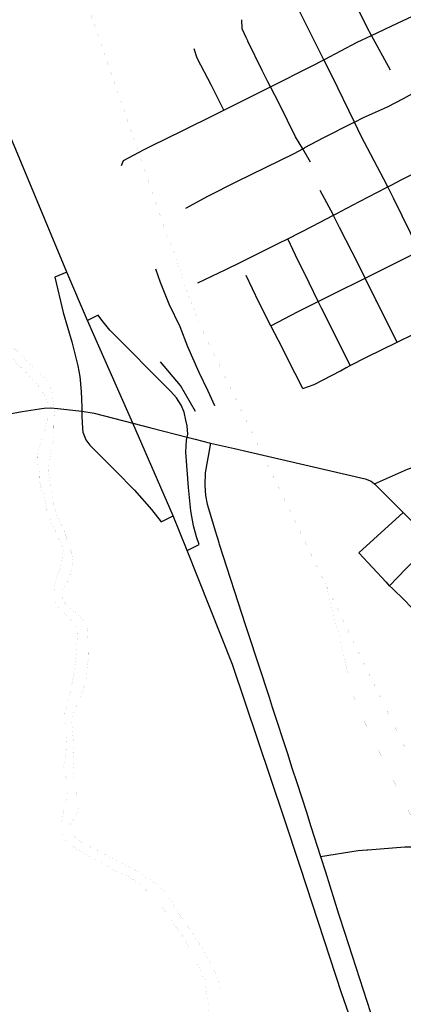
# Model space of a CAD drawing. Header units: feet. Extents: x 2045852 to 2423567, y 671180 to 1091522.
# Tile 75 of 101: x 2247620 to 2250161, y 918346 to 924868. Entities that reach past the tile are written whole.
import ezdxf

# ---------------------------------------------------------------- set-up
doc = ezdxf.new("R2010")
doc.units = ezdxf.units.FT
doc.header["$MEASUREMENT"] = 0
doc.linetypes.add('rr2', pattern=[0])
doc.linetypes.add('stream', pattern=[1.4, 0.7, -0.1, 0.1, -0.1, 0.1, -0.1, 0.1, -0.1])
for name, color, linetype in [('GM_X_City_Street', 7, 'Continuous'), ('GM_X_County_Road', 3, 'Continuous'), ('GM_X_Interchange_Ramps', 1, 'Continuous'), ('GM_X_Interstate_Route', 1, 'Continuous'), ('GM_X_Major_River', 5, 'stream'), ('GM_X_Rail_Line', 7, 'rr2'), ('GM_X_State_Route', 1, 'Continuous')]:
    doc.layers.add(name, color=color, linetype=linetype)

msp = doc.modelspace()

# ---------------------------------------------------------------- linework, layer by layer
at = {"layer": 'GM_X_City_Street', "flags": 128}
for points in [[(2249950.9, 924764.3), (2249922.2, 924817), (2249736.2, 925196.9), (2249676.7, 925318.4), (2249579.4, 925514.4)], [(2250053.7, 923768.8), (2249883, 924096.9), (2249837.9, 924189.3), (2249688.9, 924494.8), (2249635.7, 924601.4), (2249418, 925037.7), (2249315.6, 925242.8), (2249251.3, 925371.9), (2249237.2, 925400.1)], [(2248646.8, 924108.6), (2248972.2, 924269.5), (2249281.1, 924424), (2249552.6, 924559.9), (2249635.7, 924601.4), (2249639.8, 924603.4), (2249856.4, 924719.7), (2249950.9, 924764.3), (2250121.8, 924844.8), (2250220.9, 924892.3), (2250408.2, 925009.2)], [(2249131.6, 924726.5), (2249131.1, 924727.6), (2249120.2, 924750.4), (2249093.3, 924808), (2249090.4, 924868.1)], [(2250076.6, 924532.8), (2249950.9, 924764.3)], [(2249264.1, 924456.9), (2249225.4, 924531.7), (2249131.6, 924726.5)], [(2248972.2, 924269.5), (2248891, 924432.4), (2248796.3, 924613.3), (2248775.4, 924675)], [(2249833.6, 924187.2), (2249837.9, 924189.3), (2249897.9, 924219.4), (2250056.8, 924291.9), (2250161.4, 924345.6), (2250286.9, 924413.6), (2250477.5, 924504.6), (2250617.1, 924588.7)], [(2249494.5, 924012.6), (2249447.9, 924092.4), (2249340.7, 924309.1), (2249281.1, 924424), (2249264.6, 924456), (2249264.1, 924456.9)], [(2249509.8, 924020.7), (2249630, 924085.1), (2249832.1, 924186.4), (2249833.6, 924187.2)], [(2248293.6, 923903), (2248307, 923935.8), (2248444.1, 924008.3), (2248645.7, 924108), (2248646.8, 924108.6)], [(2248721.2, 923620.7), (2248869.9, 923701.1), (2249058.5, 923796.1), (2249437.6, 923982.1), (2249494.5, 924012.6), (2249509.2, 924020.4), (2249509.8, 924020.7)], [(2249546.4, 923923.6), (2249494.5, 924012.6)], [(2250079.7, 923772.6), (2250150.7, 923809.3), (2250367.8, 923917.6), (2250373.9, 923920.6), (2250410.4, 923938.8)], [(2249698.6, 923573.3), (2249611.2, 923736.4)], [(2249746.1, 923598.5), (2249871.2, 923664.8), (2250049.9, 923757.2), (2250057.7, 923761.2), (2250079.7, 923772.6)], [(2250266.4, 923339), (2250097.2, 923685.2), (2250057.7, 923761.2), (2250053.9, 923768.5), (2250053.7, 923768.8)], [(2248800.2, 923125.6), (2248984.7, 923212.5), (2249079.9, 923260), (2249335.8, 923388.2), (2249395.1, 923417.7), (2249559.9, 923499.8), (2249698.6, 923573.3), (2249729.3, 923589.5), (2249746.1, 923598.5)], [(2249979.8, 923012.8), (2249908.6, 923156.5), (2249864.5, 923245.5), (2249738.9, 923492), (2249708.3, 923554.2), (2249701.7, 923567.5), (2249698.6, 923573.3)], [(2249507, 923186.6), (2249446.9, 923307.7), (2249395.1, 923417.7)], [(2249552, 922979.4), (2249570.1, 922988.5), (2249596.9, 923002), (2249694.7, 923051.2), (2249908.6, 923156.5), (2250018, 923210.3), (2250227, 923315.8)], [(2249784.2, 922564), (2249808.5, 922576.9), (2249917, 922633.9), (2250120.2, 922732.5), (2250228.4, 922784.9), (2250424.6, 922882.7), (2250551.7, 922946.1), (2250788, 923065.6), (2250894.8, 923119.7), (2251111.1, 923221.1), (2251266.6, 923294.8)], [(2248913.3, 922310.2), (2248912.8, 922311.4), (2248868.3, 922408.6), (2248809, 922530.2), (2248733, 922701.8), (2248683.6, 922833.5), (2248609.9, 922983.1), (2248552.3, 923126.7), (2248521.7, 923215.3), (2248521.4, 923216.1)], [(2249496.5, 922425.2), (2249445, 922524.5), (2249333.7, 922743.1), (2249284.3, 922840.5), (2249203.9, 922997.5), (2249119.2, 923174.5)], [(2249808.5, 922576.9), (2249708.9, 922779), (2249618.2, 922957.8), (2249596.9, 923002), (2249537.7, 923124.9), (2249508.2, 923184.3), (2249507, 923186.6)], [(2250120.2, 922732.5), (2250019.2, 922933.4), (2249982.8, 923006.8), (2249979.8, 923012.8)], [(2249284.3, 922840.5), (2249464.7, 922935.4), (2249552, 922979.4)], [(2248785.5, 922272.6), (2248685.1, 922445.4), (2248552.7, 922601.7)], [(2249496.5, 922425.2), (2249570, 922452.3), (2249744.5, 922543.2), (2249782.8, 922563.3), (2249784.2, 922564)], [(2249969.5, 921794.1), (2250188.2, 921891), (2250496.3, 921999.9), (2250689.1, 922063.4), (2250933.7, 922148.8), (2251140.5, 922218.1), (2251198.3, 922238.4), (2251331.3, 922285.1), (2251508.3, 922341.9), (2251714.3, 922418.6)], [(2250070.7, 921119.3), (2250178.4, 921231.8), (2250298.4, 921353.9), (2250353.6, 921410.3), (2250501, 921561.3), (2250505, 921565.3), (2250715.5, 921782.9), (2250830.9, 921897.5)], [(2249867, 921337.2), (2250160.9, 921602.9)], [(2250049.7, 921141.7), (2250048.5, 921143), (2249867, 921337.2)], [(2250387, 920797.9), (2250386.3, 920798.6), (2250336.2, 920847.7), (2250169.6, 921023.4), (2250088.5, 921100.3), (2250070.7, 921119.3), (2250049.7, 921141.7)], [(2249926.2, 919370.1), (2250172.3, 919390.3), (2250374.5, 919388.5), (2250626.9, 919369.3), (2250741.2, 919344.4), (2250746.6, 919343.9), (2250969.9, 919321.1), (2251124.6, 919329.7), (2251269.2, 919369.2), (2251373.4, 919426.9), (2251459.9, 919488.7), (2251463.9, 919491.6), (2251464.4, 919492.1)]]:
    msp.add_lwpolyline(points, dxfattribs=at)
at = {"layer": 'GM_X_County_Road', "flags": 128}
msp.add_lwpolyline([(2249612.6, 919325.1), (2249862.3, 919364.9), (2249919.2, 919369.5), (2249926.2, 919370.1)], dxfattribs=at)
at = {"layer": 'GM_X_Interchange_Ramps', "flags": 128}
for points in [[(2247931.5, 923194.9), (2247852.1, 923161.9), (2247907.6, 922927.7), (2247966, 922734.4), (2248005.7, 922576.5), (2248017.8, 922504.4), (2248026.5, 922405.4), (2248031.5, 922302.5), (2248032, 922275)], [(2248728.7, 922102.6), (2248733.1, 922122.9), (2248729.4, 922177), (2248721.2, 922216.5), (2248708.7, 922267.7), (2248689.9, 922314.4), (2248658.8, 922363.2), (2248621.6, 922405.3), (2248218, 922811.7), (2248163.9, 922877.4), (2248140.1, 922911.9), (2248069.6, 922876.3)], [(2248032, 922275), (2248032.4, 922243), (2248036.3, 922160.9), (2248039, 922136.8), (2248047, 922113.2), (2248058.4, 922085.6), (2248083.5, 922051), (2248114.1, 922020.5), (2248255.1, 921879.4), (2248379.4, 921752.9), (2248493.8, 921624.1), (2248556.4, 921543.2), (2248636.9, 921582.1)], [(2248728.3, 921352.7), (2248807.7, 921391.3), (2248792, 921442.8), (2248771.5, 921514.7), (2248753.3, 921615.5), (2248738.5, 921770.5), (2248720.9, 922003.9), (2248724.4, 922083.5), (2248728.7, 922102.6)]]:
    msp.add_lwpolyline(points, dxfattribs=at)
at = {"layer": 'GM_X_Interstate_Route', "flags": 128}
for points in [[(2248369.5, 922196.5), (2248369.5, 922196.5), (2248069.6, 922876.3), (2247931.5, 923194.9), (2247527.7, 924166.2)], [(2249480, 919251.6), (2249370.7, 919585.5), (2249029.1, 920597.2), (2248728.3, 921352.7), (2248636.9, 921582.1), (2248369.5, 922196.5)], [(2250238.9, 917096.4), (2250165, 917276.3), (2250011.2, 917678), (2249753.4, 918416.1), (2249480, 919251.6)]]:
    msp.add_lwpolyline(points, dxfattribs=at)
at = {"layer": 'GM_X_Major_River', "ltscale": 0.333, "const_width": 0.18, "flags": 128}
for points in [[(2248066.6, 920496.5), (2248060.3, 920514.4), (2248065.4, 920566.5), (2248074.1, 920634.7), (2248071.6, 920772.7), (2248068.5, 920834.6), (2248033.4, 920902), (2247970.6, 920952.9), (2247915.8, 921003.9), (2247894.6, 921071.6), (2247931.3, 921138.2), (2247962.1, 921202.8), (2247973, 921263), (2247965.8, 921330.9), (2247944.7, 921394.6), (2247919.3, 921470.2), (2247890.3, 921531.6), (2247861.2, 921597.1), (2247841.9, 921670.8), (2247832.7, 921738.7), (2247817.4, 921812.4), (2247810.2, 921878.3), (2247814.9, 921946.4), (2247829.7, 922012.7), (2247842.5, 922079), (2247845.6, 922129), (2247846.3, 922199.1), (2247849.1, 922267.2), (2247841.9, 922335), (2247834.6, 922404.9), (2247797.4, 922476.3), (2247740.4, 922539.3), (2247673.5, 922598.1), (2247616.3, 922665.1), (2247549.7, 922709.9), (2247483, 922756.7), (2247434.1, 922809.8), (2247404.9, 922881.3), (2247371.7, 922948.7), (2247346.5, 923016.3), (2247323.5, 923077.9), (2247280.5, 923139.1), (2247225.4, 923202.2), (2247182.4, 923261.4), (2247159.3, 923329), (2247150.1, 923392.9), (2247186.9, 923455.6), (2247128, 923510.5), (2247084.8, 923581.7), (2247022.5, 923604.6), (2246954.2, 923629.4), (2246899.4, 923682.4), (2246834.9, 923717.2), (2246766.4, 923752), (2246701.8, 923788.9), (2246662.8, 923852.2), (2246596.4, 923883), (2246557.2, 923950.3), (2246508.2, 924011.4)], [(2246549.3, 923834.1), (2246578.4, 923774.6), (2246643.3, 923713.8), (2246710, 923671), (2246757, 923605.8), (2246819.7, 923562.9), (2246881.9, 923544), (2246954, 923533.3), (2247022.2, 923510.6), (2247057.3, 923447.2), (2247092.4, 923381.8), (2247111.5, 923318.1), (2247132.8, 923248.5), (2247163.9, 923183), (2247219.1, 923108), (2247264.2, 923044.8), (2247299.3, 922979.4), (2247308.4, 922917.6), (2247355.4, 922858.4), (2247378.5, 922792.8), (2247435.6, 922725.8), (2247508.2, 922687.1), (2247565, 922636.1), (2247616, 922575), (2247676.9, 922518.1), (2247733.9, 922455.1), (2247781.1, 922386), (2247812.3, 922316.5), (2247811.5, 922248.5), (2247798.4, 922198.2), (2247787.4, 922148), (2247770.3, 922097.7), (2247755.2, 922047.4), (2247738.3, 921991), (2247737.2, 921939), (2247750.5, 921869.2), (2247751.6, 921809.2), (2247764.5, 921757.4), (2247787.6, 921693.8), (2247794.7, 921631.9), (2247817.8, 921564.3), (2247849, 921494.9), (2247882.2, 921425.5), (2247909.3, 921365.9), (2247902.5, 921299.8), (2247887.7, 921231.5), (2247859, 921164.9), (2247848.3, 921094.7), (2247849.4, 921032.7), (2247880.6, 920961.3), (2247947.4, 920908.5), (2247998.5, 920845.4), (2248001.6, 920783.4), (2247998.5, 920731.3), (2247993.8, 920661.2), (2247988.8, 920607.1), (2247978.1, 920536.9), (2247967.3, 920472.7), (2247954.4, 920410.4), (2247937.7, 920340.1), (2247918.9, 920275.7), (2247920.2, 920207.7), (2247935.2, 920146), (2247930.2, 920091.9), (2247927.4, 920027.8), (2247920.4, 919973.7), (2247905.6, 919909.4), (2247926.6, 919847.7), (2247939.8, 919779.9), (2247932.8, 919729.8), (2247923.7, 919677.6), (2247905.2, 919601.2), (2247896.3, 919537.1), (2247895.3, 919485), (2247930.3, 919425.6), (2247997.1, 919374.8), (2248061.6, 919338), (2248128.1, 919301.2), (2248178.4, 919280.1), (2248243.1, 919233.3), (2248311.5, 919206.5), (2248319.5, 919204.6)], [(2247974, 920098.7), (2247968.9, 920162.6), (2247963.7, 920230.5), (2247980.5, 920292.8), (2248015.1, 920365.5), (2248038, 920425.9), (2248066.6, 920496.5)], [(2252652, 916160.4), (2252608, 916163.6), (2252541.9, 916176.4), (2252476.2, 916165.2), (2252345.7, 916098.8), (2252272.2, 916077.4), (2252204.4, 916076.2), (2252130.4, 916084.8), (2252058.2, 916099.5), (2251988, 916118.3), (2251923.6, 916151.1), (2251857, 916191.9), (2251790.3, 916236.7), (2251729.8, 916269.6), (2251661.3, 916306.4), (2251596.7, 916345.2), (2251530.4, 916368), (2251462.3, 916382.8), (2251390.1, 916401.5), (2251324, 916414.3), (2251272.1, 916415.4), (2251208.2, 916416.2), (2251136.2, 916424.9), (2251068.3, 916423.7), (2250998.6, 916418.4), (2250938.9, 916407.3), (2250867.3, 916390), (2250803.7, 916374.8), (2250731.8, 916379.5), (2250671.8, 916384.4), (2250607.9, 916389.3), (2250543.8, 916398.1), (2250475.8, 916404.9), (2250407.9, 916409.7), (2250343.9, 916414.5), (2250292, 916417.5), (2250228, 916424.4), (2250167.8, 916439.3), (2250105.4, 916468.2), (2250042.9, 916505), (2249966.2, 916553.7), (2249903.4, 916602.5), (2249854.4, 916663.7), (2249803.3, 916730.8), (2249760.1, 916798), (2249721, 916867.3), (2249683.8, 916934.7), (2249650.7, 917002.1), (2249603.4, 917075.3), (2249560.4, 917138.5), (2249527.3, 917201.9), (2249492.4, 917253.3), (2249459.3, 917318.7), (2249420.3, 917380), (2249389.2, 917445.5), (2249356, 917516.9), (2249308.8, 917584.1), (2249240, 917634.8), (2249179.4, 917675.7), (2249114.9, 917712.6), (2249046.5, 917741.4), (2248987.6, 917798.3), (2248970.4, 917868), (2248973.4, 917920.1), (2248970.1, 917994), (2248960.8, 918065.9), (2248959.9, 918117.9), (2248948.6, 918189.7), (2248947.7, 918241.7), (2248944.7, 918297.7), (2248945.3, 918371.7), (2248944.1, 918437.7), (2248941.2, 918489.7), (2248918.1, 918553.3), (2248885, 918616.7), (2248845.9, 918684), (2248806.6, 918757.3), (2248757.5, 918824.5), (2248714.5, 918887.7), (2248669.3, 918954.9), (2248630.2, 919022.2), (2248587, 919091.5), (2248524.1, 919146.3), (2248451.5, 919191), (2248397, 919226), (2248334.4, 919262.9), (2248270, 919291.8), (2248203.5, 919328.6), (2248133, 919365.3), (2248066.5, 919400.1), (2247997.9, 919440.9), (2247948.8, 919506), (2247961.9, 919556.3), (2248006.7, 919617.1), (2248013.4, 919687.2), (2247992.2, 919752.9), (2247972.9, 919830.6), (2247977.7, 919894.7), (2247972.5, 919964.6), (2247977.3, 920028.7), (2247974, 920098.7)], [(2248319.5, 919204.6), (2248370, 919173.5), (2248422.5, 919136.5), (2248485.5, 919075.6), (2248550.5, 919010.8), (2248605.8, 918937.8), (2248644.9, 918870.4), (2248683.7, 918819.1), (2248718.6, 918765.7), (2248759.8, 918696.5), (2248790.9, 918633), (2248824.2, 918557.6), (2248849.4, 918488), (2248858.5, 918426.2), (2248867.8, 918356.3), (2248870.7, 918304.3), (2248875.6, 918252.4), (2248876.9, 918178.4), (2248871.9, 918126.3), (2248866.9, 918070.2), (2248864.2, 918000.1), (2248877.6, 917920.3), (2248888.5, 917868.5), (2248905.9, 917792.8), (2248956.9, 917731.7), (2249017.8, 917674.8), (2249080.3, 917639.9), (2249147, 917591.1), (2249213.7, 917546.3), (2249272.7, 917487.4), (2249311.8, 917418.1), (2249357, 917348.9), (2249400.2, 917279.6), (2249443.3, 917212.4), (2249482.5, 917141.1), (2249519.4, 917087.7), (2249546.3, 917034.2), (2249585.5, 916964.9), (2249624.6, 916897.6), (2249659.7, 916836.2), (2249698.7, 916774.9), (2249743.7, 916711.7), (2249792.8, 916648.5), (2249835.9, 916581.3), (2249899.1, 916510.4), (2249949.7, 916471.3), (2250012.2, 916438.5), (2250084.6, 916403.8), (2250151, 916377), (2250215.1, 916364.1), (2250265.2, 916353), (2250339.1, 916350.4), (2250403.2, 916339.5), (2250465, 916340.7), (2250529, 916337.8), (2250592.9, 916331), (2250663, 916320.2), (2250734.9, 916315.6), (2250806.9, 916310.9), (2250872.7, 916316.1), (2250938.3, 916327.3), (2251010, 916336.6), (2251065.8, 916343.6), (2251131.7, 916342.8), (2251197.5, 916346), (2251263.1, 916359.2), (2251334.9, 916362.5), (2251401.2, 916339.7), (2251451.7, 916308.6), (2251514, 916283.7), (2251582.2, 916262.9), (2251652.6, 916236.2), (2251721.1, 916197.4), (2251785.6, 916162.6), (2251852.1, 916127.8), (2251920.7, 916087), (2251981.2, 916052.1), (2252051.6, 916027.4), (2252115.8, 916008.6), (2252189.9, 915993.9), (2252261.5, 916007.2), (2252333.1, 916024.5), (2252396.4, 916051.7), (2252465.7, 916086.9), (2252527.1, 916112.1), (2252593.5, 916081.3), (2252634.6, 916018), (2252640.9, 915998.1)]]:
    msp.add_lwpolyline(points, dxfattribs=at)
at = {"layer": 'GM_X_Rail_Line', "ltscale": 0.125, "const_width": 0.18, "flags": 128}
for points in [[(2249641.6, 921138.5), (2248820.2, 922831.8), (2248710, 923114.9), (2248657.1, 923289.8), (2248594.2, 923443.9), (2248403, 924000.5), (2247143.6, 927649.8), (2246495.4, 929581.1), (2246357.8, 929969), (2246267.6, 930234.8), (2246156.5, 930597.8), (2246097.2, 930947.6), (2245550.6, 934540), (2245212.4, 936486.1), (2245095.6, 936854), (2245042.2, 937047.7), (2244772.9, 937589.8), (2244670.7, 937782), (2244552.8, 937944.8), (2244220.6, 938392.4), (2242376.9, 940816), (2241495.9, 941973.1)], [(2250961, 917324.6), (2250967.3, 917435.1), (2250940, 917607.2), (2250914.1, 917751.2), (2250841.9, 918026.5), (2250791, 918251.3), (2250658, 918544.7), (2250584.2, 918790.2), (2250396, 919222.6), (2249860.4, 920305.8), (2249807.5, 920460.9), (2249773.9, 920629.3), (2249741.2, 920771), (2249641.6, 921138.5)], [(2251182.8, 917959.1), (2250923.6, 918511.1), (2250487.2, 919404.5), (2250008.2, 920382.1), (2249641.6, 921138.5)]]:
    msp.add_lwpolyline(points, dxfattribs=at)
at = {"layer": 'GM_X_State_Route', "flags": 128}
for points in [[(2247540.9, 922254.9), (2247635.6, 922273.7), (2247750.3, 922290.4)], [(2247750.3, 922290.4), (2247781.3, 922294.9), (2247826.8, 922296.7), (2247872, 922293.1), (2248032, 922275), (2248112.7, 922261.7), (2248369.5, 922196.5), (2248489.2, 922165.2)], [(2248489.2, 922165.2), (2248728.7, 922102.6), (2248782.7, 922089.2), (2248883.8, 922063.9)], [(2248883.8, 922063.9), (2248849, 921867.4), (2248845.5, 921785.3), (2248849.9, 921717.2), (2248862.3, 921659.2), (2248917.2, 921475.5), (2248923.8, 921453.2)], [(2248883.8, 922063.9), (2249043.1, 922027.1), (2249137.8, 922005.3)], [(2249137.8, 922005.3), (2249138.4, 922005.2), (2249907.4, 921827.7), (2249947.4, 921812), (2249948.4, 921811.2)], [(2249948.4, 921811.2), (2249969.5, 921794.1), (2250160.9, 921602.9), (2250353.6, 921410.3), (2250702.6, 921061.6), (2251035.9, 920728.6), (2251215.7, 920548.9), (2251529.5, 920235.3), (2251794.2, 919970.8)], [(2248923.8, 921453.2), (2248931.6, 921427.2), (2248938.7, 921403.4)], [(2248938.7, 921403.4), (2248941.7, 921393.3), (2249116.6, 920856), (2249131.7, 920809.7)], [(2249131.7, 920809.7), (2249271.4, 920380.5), (2249292.7, 920315)], [(2249292.7, 920315), (2249395.2, 920000), (2249421.5, 919919.3)], [(2249421.5, 919919.3), (2249457.1, 919809.8), (2249485.9, 919721.5)], [(2249485.9, 919721.5), (2249519, 919619.6), (2249549.6, 919523.4)], [(2249549.6, 919523.4), (2249612.6, 919325.1), (2249644.7, 919223.7)], [(2249644.7, 919223.7), (2249732.8, 918945.4), (2249773.7, 918818.4)], [(2249773.7, 918818.4), (2249967.2, 918217.3), (2250146.2, 917657.6), (2250170.5, 917603.7), (2250213, 917519.8), (2250250.2, 917464.3), (2250278.8, 917421.6), (2250366.7, 917290.7)]]:
    msp.add_lwpolyline(points, dxfattribs=at)

doc.saveas('drawing.dxf')
